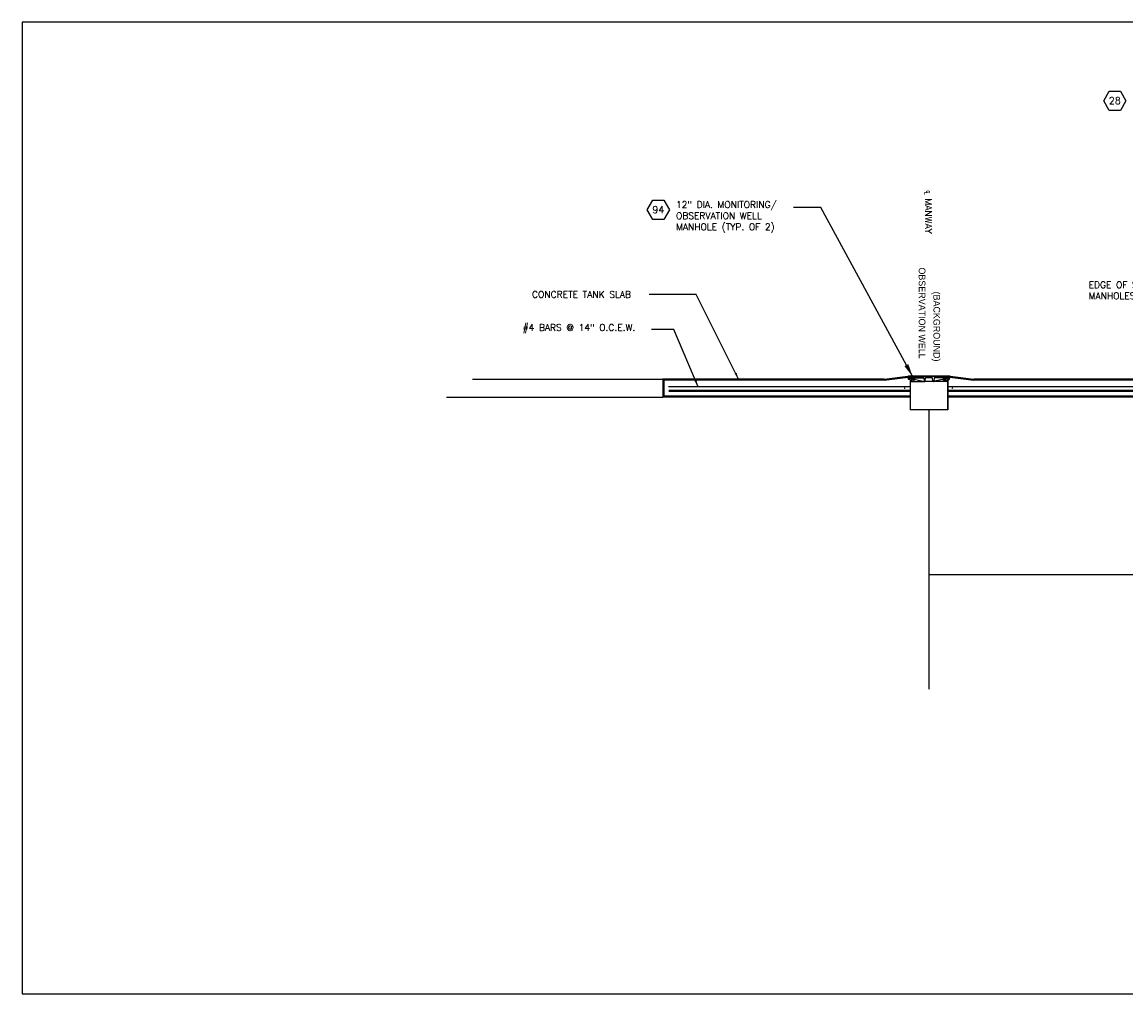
# Model space of a CAD drawing. Extents: x 2893 to 4079, y -406 to 622.
# Tile 16 of 53: x 2963 to 3336, y 294 to 622. Entities that reach past the tile are written whole.
import ezdxf
from ezdxf.enums import TextEntityAlignment as Align

# ---------------------------------------------------------------- set-up
doc = ezdxf.new("R2010")
doc.units = 0
doc.header["$MEASUREMENT"] = 0
doc.linetypes.add('HIDDEN', pattern=[0.375, 0.25, -0.125])
doc.linetypes.add('TANK-SLAB$0$DASHED', pattern=[0.75, 0.5, -0.25])
doc.layers.get('0').update_dxf_attribs({"linetype": 'CONTINUOUS'})
for name, color, linetype in [('FREEZE-OUTLINE-TITLES', 60, 'CONTINUOUS'), ('HATCH-CONCRETE', 2, 'CONTINUOUS'), ('REBAR', 4, 'TANK-SLAB$0$DASHED'), ('TANK-MANHOLE', 2, 'CONTINUOUS'), ('TANK-SLAB', 6, 'CONTINUOUS'), ('TEXT', 3, 'CONTINUOUS')]:
    doc.layers.add(name, color=color, linetype=linetype)
doc.styles.add('SIMPFRAC', font='simpfrac')
doc.styles.add('SIMPLEX', font='simplex')
doc.styles.add('TANK-SLAB$0$SIMPLEX', font='simplex')
doc.dimstyles.new('DIM24', dxfattribs={"dimscale": 24, "dimtxt": 0.09375, "dimasz": 0.09375, "dimexe": 0.0625, "dimexo": 0.0625, "dimgap": 0.0625, "dimtad": 1, "dimdec": 4, "dimzin": 3, "dimdsep": 46, "dimlunit": 4, "dimtxsty": 'SIMPLEX', "dimcen": 0, "dimclrd": 3, "dimclre": 3, "dimclrt": 3, "dimadec": 0, "dimazin": 0, "dimtfac": 1, "dimtdec": 4, "dimtofl": 0, "dimtmove": 2, "dimatfit": 3, "dimfxl": 1, "dimfrac": 2, "dimtolj": 1, "dimtzin": 3, "dimarcsym": 0})
doc.dimstyles.new('DIM48', dxfattribs={"dimscale": 48, "dimtxt": 0.09375, "dimasz": 0.09375, "dimexe": 0.0625, "dimexo": 0.0625, "dimgap": 0.0625, "dimtad": 1, "dimdec": 4, "dimzin": 3, "dimdsep": 46, "dimlunit": 4, "dimtxsty": 'SIMPLEX', "dimcen": 0, "dimclrd": 3, "dimclre": 3, "dimclrt": 3, "dimadec": 0, "dimazin": 0, "dimtfac": 1, "dimtdec": 4, "dimtofl": 0, "dimtmove": 2, "dimatfit": 3, "dimfxl": 1, "dimfrac": 2, "dimtolj": 1, "dimtzin": 3, "dimarcsym": 0})

# ---------------------------------------------------------------- blocks, each defined once
blk = doc.blocks.new('TANK-SLAB$0$HEX')
at = {"color": 3}
blk.add_lwpolyline([(-0.058, 0.1), (-0.115, 0), (-0.058, -0.1), (0.058, -0.1), (0.115, 0), (0.058, 0.1)], close=True, dxfattribs=at)
at = {"color": 3, "style": 'TANK-SLAB$0$SIMPLEX'}
blk.add_attdef('D#', text='', height=0.08, dxfattribs=at).set_placement((0, 0), align=Align.MIDDLE)

msp = doc.modelspace()

# ---------------------------------------------------------------- hatches: boundary and pattern name
at = {"layer": 'TANK-MANHOLE'}
h = msp.add_hatch(dxfattribs=at)
h.set_pattern_fill('LINE', color=1, scale=4, angle=225, style=0)
h.set_pattern_definition([(315, (3887.60495, 373.92165), (-0.3535534, -0.3535534), [])])
h.paths.add_polyline_path([(3263.402, 502.38571), (3263.48397, 502.24401, 0.269129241), (3263.56586, 502.19678), (3263.61733, 502.19678), (3263.61733, 502.13426), (3263.7118, 502.13426), (3263.78265, 502.06341), (3263.78265, 501.85086), (3263.62561, 501.85086, -0.197143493), (3263.55977, 501.87787), (3263.45539, 501.98083, 0.197143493), (3263.38956, 502.00784), (3263.3895, 502.00784), (3263.05223, 502.00784, 0.001531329), (3263.05184, 502.00784), (3262.70308, 502.00784, -0.315060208), (3262.52694, 502.13106), (3262.45733, 502.32181), (3262.45177, 502.38571)])

# ---------------------------------------------------------------- linework, layer by layer
for p, q in [((3269.21307, 491.16768), (3269.21307, 397.01641)), ((3269.21307, 435.67778), (3725.03202, 435.67778))]:
    msp.add_line(p, q)
at = {"layer": 'FREEZE-OUTLINE-TITLES', "color": 60, "linetype": 'Continuous'}
msp.add_lwpolyline([(4079.29486, 621.90712), (2963.29486, 621.90712), (2963.29486, 294.21628), (4079.29486, 294.21628)], close=True, dxfattribs=at)
at = {"layer": 'HATCH-CONCRETE', "color": 2}
for p, q in [((3179.44301, 501.47879), (3179.44301, 495.47879)), ((3179.75551, 501.16629), (3179.75551, 495.79129))]:
    msp.add_line(p, q, dxfattribs=at)
at = {"layer": 'REBAR', "linetype": 'HIDDEN', "const_width": 0.5}
for points in [[(3262.86715, 498.97139), (3181.30081, 498.97139)], [(3395.61871, 498.97139), (3275.55898, 498.97139)]]:
    msp.add_lwpolyline(points, dxfattribs=at)
at = {"layer": 'REBAR', "const_width": 0.75}
for points in [[(3262.86715, 497.53689), (3181.3606, 497.53689)], [(3395.61871, 497.53689), (3275.55898, 497.53689)]]:
    msp.add_lwpolyline(points, dxfattribs=at)
at = {"layer": 'REBAR', "const_width": 0.25}
for points in [[(3260.88201, 498.47139, 1), (3261.13201, 498.47139, 1)], [(3277.01894, 498.47139, 1), (3277.26894, 498.47139, 1)]]:
    msp.add_lwpolyline(points, format="xyb", close=True, dxfattribs=at)
at = {"layer": 'TANK-MANHOLE', "color": 1, "linetype": 'Continuous'}
for p, q in [((3276.11887, 502.47879), (3262.24674, 502.47879)), ((3262.45177, 502.38571), (3263.402, 502.38571)), ((3262.45733, 502.32181), (3262.45177, 502.38571)), ((3262.52694, 502.13106), (3262.45733, 502.32181)), ((3262.70308, 502.00784), (3263.38956, 502.00784)), ((3262.91438, 501.23543), (3262.86715, 501.23543)), ((3262.86715, 501.23543), (3262.86715, 491.16768)), ((3262.91438, 501.2521), (3262.91438, 491.16768)), ((3263.12971, 502.00784), (3263.05192, 502.00784)), ((3263.09637, 500.7492), (3267.7527, 500.7492)), ((3263.402, 502.38571), (3269.21307, 502.38571)), ((3263.55977, 501.87787), (3263.45539, 501.98083)), ((3263.61733, 502.19678), (3263.61733, 502.13426)), ((3263.61733, 502.19678), (3263.61733, 502.13426)), ((3264.30917, 502.13426), (3263.61733, 502.13426)), ((3264.30917, 502.13426), (3263.61733, 502.13426)), ((3263.62561, 501.85086), (3263.96325, 501.85086)), ((3263.6729, 502.38571), (3263.72708, 502.41627)), ((3263.6729, 502.19678), (3263.6729, 502.38571)), ((3264.25499, 502.19678), (3263.6729, 502.19678)), ((3263.78265, 502.06341), (3263.7118, 502.13426)), ((3263.78265, 502.06341), (3263.7118, 502.13426)), ((3264.20081, 502.41627), (3263.72708, 502.41627)), ((3264.14524, 502.06341), (3263.78265, 502.06341)), ((3264.14524, 502.06341), (3263.78265, 502.06341)), ((3263.78265, 502.06341), (3263.78265, 501.85086)), ((3263.78265, 502.06341), (3263.78265, 501.85086)), ((3263.80627, 502.19678), (3263.80627, 501.18958)), ((3264.12162, 501.18958), (3263.80627, 501.18958)), ((3263.80627, 501.18958), (3263.86878, 501.12707)), ((3263.81877, 502.19678), (3263.81877, 502.38571)), ((3264.05772, 501.12707), (3263.86878, 501.12707)), ((3263.96325, 502.22456), (3263.96325, 502.13148)), ((3264.30229, 501.85086), (3263.96325, 501.85086)), ((3264.12162, 501.18958), (3264.05772, 501.12707)), ((3264.10356, 501.85086), (3264.1244, 501.60774)), ((3264.10912, 502.19678), (3264.10912, 502.38571)), ((3264.12162, 502.19678), (3264.12162, 501.18958)), ((3264.21609, 502.13426), (3264.14524, 502.06341)), ((3264.21609, 502.13426), (3264.14524, 502.06341)), ((3264.14524, 502.06341), (3264.14524, 501.85086)), ((3264.14524, 502.06341), (3264.14524, 501.85086)), ((3264.25499, 502.38571), (3264.20081, 502.41627)), ((3264.22582, 501.49521), (3267.74669, 500.75115)), ((3264.25499, 502.19678), (3264.25499, 502.38571)), ((3264.36253, 502.19678), (3264.25499, 502.19678)), ((3264.30917, 502.19678), (3264.30917, 502.13426)), ((3264.30917, 502.19678), (3264.30917, 502.13426)), ((3264.36858, 501.87832), (3264.47065, 501.98038)), ((3264.44368, 502.24358), (3264.52589, 502.38571)), ((3264.53694, 502.00784), (3267.25233, 502.00784)), ((3267.50092, 501.78436), (3267.59646, 500.88887)), ((3270.6743, 500.7492), (3267.75183, 500.7492)), ((3267.93437, 500.88745), (3268.03005, 501.78436)), ((3270.14749, 502.00784), (3268.27864, 502.00784)), ((3275.97297, 502.38571), (3269.21307, 502.38571)), ((3275.97297, 502.38571), (3269.21307, 502.38571)), ((3270.49187, 500.88647), (3270.39608, 501.78436)), ((3275.32976, 500.7492), (3270.67494, 500.7492)), ((3274.20032, 501.49521), (3270.67959, 500.75018)), ((3270.92521, 501.78436), (3270.82967, 500.88887)), ((3273.8878, 502.00784), (3271.1738, 502.00784)), ((3273.98072, 502.24418), (3273.90024, 502.38571)), ((3274.05801, 501.87787), (3273.95364, 501.98083)), ((3274.86077, 502.19678), (3274.06222, 502.19678)), ((3274.11557, 502.19678), (3274.11557, 502.13426)), ((3274.11557, 502.13426), (3274.80741, 502.13426)), ((3274.80053, 501.85086), (3274.12385, 501.85086)), ((3274.17114, 502.38571), (3274.22532, 502.41627)), ((3274.17114, 502.19678), (3274.17114, 502.38571)), ((3274.21004, 502.13426), (3274.28089, 502.06341)), ((3274.22532, 502.41627), (3274.69905, 502.41627)), ((3274.28089, 502.06341), (3274.28089, 501.85086)), ((3274.28089, 502.06341), (3274.64348, 502.06341)), ((3274.32257, 501.85086), (3274.30173, 501.60774)), ((3274.30451, 502.19678), (3274.30451, 501.18958)), ((3274.30451, 501.18958), (3274.61848, 501.18958)), ((3274.30451, 501.18958), (3274.36702, 501.12707)), ((3274.31701, 502.19678), (3274.31701, 502.38571)), ((3274.36702, 501.12707), (3274.55596, 501.12707)), ((3274.61848, 501.18958), (3274.55596, 501.12707)), ((3274.60736, 502.19678), (3274.60736, 502.38571)), ((3274.61848, 502.19678), (3274.61848, 501.18958)), ((3274.64348, 502.06341), (3274.71294, 502.13426)), ((3274.64348, 502.06341), (3274.64348, 501.85086)), ((3274.75184, 502.38571), (3274.69905, 502.41627)), ((3274.75184, 502.19678), (3274.75184, 502.38571)), ((3274.80741, 502.19678), (3274.80741, 502.13426)), ((3274.86682, 501.87832), (3274.96889, 501.98038)), ((3274.86715, 501.87864), (3274.96856, 501.98005)), ((3274.94192, 502.24358), (3275.02413, 502.38571)), ((3275.72167, 502.00784), (3275.03518, 502.00784)), ((3275.51036, 501.2521), (3275.51036, 491.16768)), ((3275.51036, 501.23543), (3275.55898, 501.23543)), ((3275.55898, 501.23543), (3275.55898, 491.16768)), ((3275.8978, 502.13106), (3275.96742, 502.32181)), ((3275.96742, 502.32181), (3275.97297, 502.38571)), ((3275.55898, 491.16768), (3262.86715, 491.16768))]:
    msp.add_line(p, q, dxfattribs=at)
for points in [[(3262.98525, 501.19494, 0.389385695), (3262.92298, 501.2521), (3262.86854, 501.2521), (3262.86296, 501.35248, 0.398053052), (3262.76936, 501.44103), (3262.42667, 501.44103, -0.349333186), (3262.30486, 501.53797), (3262.08807, 502.47879), (3262.24674, 502.47879, -0.348853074), (3262.3685, 502.38207), (3262.51179, 501.76503, 0.348853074), (3262.60311, 501.69248), (3262.8866, 501.69248, 0.399535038), (3262.981, 501.78151), (3262.9894, 501.9481, -0.399535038), (3263.05184, 502.00784), (3263.13118, 502.00784, -0.399230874), (3263.19359, 501.94855), (3263.21307, 501.57023), (3263.7118, 501.57023), (3263.83266, 501.44798), (3263.83266, 501.19236), (3263.31155, 501.19236, 0.39889653), (3263.18673, 501.07393), (3263.17275, 500.80841, -0.39889653), (3263.11034, 500.7492), (3263.08083, 500.7492, -0.389385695), (3263.01856, 500.80636)], [(3264.42999, 501.37069), (3264.43976, 501.57023), (3264.22443, 501.57023), (3264.10217, 501.44798), (3264.10217, 501.19236), (3264.24271, 501.19236, 0.399958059)], [(3273.99614, 501.37069), (3273.98638, 501.57023), (3274.20171, 501.57023), (3274.32396, 501.44798), (3274.32396, 501.19236), (3274.18342, 501.19236, -0.399958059)], [(3275.44088, 501.19494, -0.389385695), (3275.50315, 501.2521), (3275.5576, 501.2521), (3275.56317, 501.35248, -0.398053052), (3275.65678, 501.44103), (3275.99947, 501.44103, 0.349333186), (3276.12128, 501.53797), (3276.33807, 502.47879), (3276.1794, 502.47879, 0.348853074), (3276.05764, 502.38207), (3275.91434, 501.76503, -0.348853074), (3275.82302, 501.69248), (3275.53954, 501.69248, -0.399535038), (3275.44513, 501.78151), (3275.43673, 501.9481, 0.399535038), (3275.37429, 502.00784), (3275.29496, 502.00784, 0.399230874), (3275.23254, 501.94855), (3275.21307, 501.57023), (3274.71433, 501.57023), (3274.59347, 501.44798), (3274.59347, 501.19236), (3275.11458, 501.19236, -0.39889653), (3275.23941, 501.07393), (3275.25338, 500.80841, 0.39889653), (3275.31579, 500.7492), (3275.3453, 500.7492, 0.389385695), (3275.40758, 500.80636)]]:
    msp.add_lwpolyline(points, format="xyb", close=True, dxfattribs=at)
msp.add_lwpolyline([(3263.6729, 502.19678), (3263.56536, 502.19678, -0.267731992), (3263.48397, 502.24401), (3263.402, 502.38571)], format="xyb", dxfattribs=at)
for centre in [(3263.77154, 502.16065), (3264.15635, 502.16065), (3274.26978, 502.16065), (3274.6546, 502.16065)]:
    msp.add_circle(centre, 0.03473, dxfattribs=at)
for centre, radius, start, end in [((3262.70308, 502.19534), 0.1875, 200.0497379, 270), ((3262.73517, 501.85086), 0.18755, 118.2720361, 180), ((3262.73517, 501.85086), 0.18755, 180, 236.4271016), ((3262.79908, 501.85086), 0.18755, 0, 56.4271016), ((3262.79908, 501.85086), 0.18755, 303.5728984, 0), ((3263.38956, 501.91409), 0.09375, 45.3900984, 90), ((3263.62561, 501.94461), 0.09375, 225.3900984, 270), ((3263.74514, 502.27874), 0.12781, 55.6196553, 124.3803447), ((3263.96325, 501.92726), 0.48067, 72.5076755, 107.4923245), ((3264.18136, 502.27874), 0.12781, 55.6196553, 124.3803447), ((3264.24943, 501.61886), 0.12503, 184.4473849, 259.0661832), ((3264.30229, 501.94461), 0.09375, 270, 315), ((3264.36253, 502.29053), 0.09375, 270, 329.9535533), ((3264.53694, 501.91409), 0.09375, 90, 135), ((3267.25233, 501.75784), 0.25, 6.0896954, 90), ((3267.75183, 500.90545), 0.15625, 186.0896954, 270), ((3267.77687, 501.00064), 0.25145, 259.1264796, 270), ((3267.779, 500.90402), 0.15625, 258.0672957, 353.9103046), ((3268.27864, 501.75784), 0.25, 90, 173.9103046), ((3270.14749, 501.75784), 0.25, 6.0896954, 90), ((3270.64724, 500.90304), 0.15625, 186.0896954, 281.9483055), ((3270.65258, 501.00064), 0.25145, 270, 280.8735204), ((3270.6743, 500.90545), 0.15625, 270, 353.9103046), ((3271.1738, 501.75784), 0.25, 90, 173.9103046), ((3273.8878, 501.91409), 0.09375, 45.3900984, 90), ((3274.06222, 502.29053), 0.09375, 209.6239789, 270), ((3274.12385, 501.94461), 0.09375, 225.3900984, 270), ((3274.24338, 502.27874), 0.12781, 55.6196553, 124.3803447), ((3274.17531, 501.61886), 0.12503, 280.9338168, 355.5526151), ((3274.46149, 501.92726), 0.48067, 72.5076755, 107.4923245), ((3274.6796, 502.27874), 0.12781, 55.6196553, 124.3803447), ((3274.80053, 501.94461), 0.09375, 270, 314.9997287), ((3274.86077, 502.29053), 0.09375, 270, 329.9535533), ((3275.03518, 501.91409), 0.09375, 90, 134.9997287), ((3275.62706, 501.85086), 0.18755, 123.5728984, 180), ((3275.62706, 501.85086), 0.18755, 180, 236.4271016), ((3275.72167, 502.19534), 0.1875, 270, 339.949752), ((3275.68957, 501.85086), 0.18755, 0, 61.7279639), ((3275.68957, 501.85086), 0.18755, 303.5728984, 0)]:
    msp.add_arc(centre, radius, start, end, dxfattribs=at)
at = {"layer": 'TANK-SLAB', "color": 253, "linetype": 'Continuous'}
for p, q in [((3115.24318, 501.47879), (3179.44301, 501.47879)), ((3106.47897, 495.47879), (3179.44301, 495.47879))]:
    msp.add_line(p, q, dxfattribs=at)
at = {"layer": 'TANK-SLAB', "color": 2, "linetype": 'Continuous'}
for p, q in [((3254.08807, 501.47879), (3179.44301, 501.47879)), ((3254.10752, 501.16629), (3179.75551, 501.16629)), ((3254.08753, 501.47872), (3262.08807, 502.47879)), ((3254.10699, 501.16622), (3262.1586, 502.17268)), ((3276.26709, 502.17273), (3284.31893, 501.16625)), ((3276.33807, 502.47879), (3284.33807, 501.47879)), ((3388.12463, 501.16629), (3284.31861, 501.16629)), ((3388.10518, 501.47879), (3284.33807, 501.47879)), ((3262.86715, 495.47879), (3179.44301, 495.47879)), ((3262.86715, 495.79129), (3179.75551, 495.79129)), ((3396.86939, 495.79129), (3275.55898, 495.79129)), ((3396.86939, 495.47879), (3275.55898, 495.47879))]:
    msp.add_line(p, q, dxfattribs=at)

# ---------------------------------------------------------------- block references
at = {"layer": 'TEXT'}
ref = msp.add_blockref('TANK-SLAB$0$HEX', (3331.89646, 595.3876), dxfattribs=dict(at, xscale=-32.48674340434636, yscale=32.48674340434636, zscale=32.48674340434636))
ref.add_attrib('D#', '28', dxfattribs={"layer": '0', "height": 2.3625, "style": 'TANK-SLAB$0$SIMPLEX'}).set_placement((3331.89646, 595.3876), align=Align.MIDDLE)
ref = msp.add_blockref('TANK-SLAB$0$HEX', (3177.93803, 558.62009), dxfattribs=dict(at, xscale=-32.48674340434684, yscale=32.48674340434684, zscale=32.48674340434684))
ref.add_attrib('D#', '94', dxfattribs={"layer": '0', "height": 2.3625, "style": 'TANK-SLAB$0$SIMPLEX'}).set_placement((3177.93803, 558.62009), align=Align.MIDDLE)

# ---------------------------------------------------------------- texts
at = {"layer": 'TEXT', "linetype": 'Continuous', "style": 'SIMPFRAC'}
for s, p in [('OBSERVATION WELL', (3265.7682, 539.16856, 48)), ('(BACKGROUND)', (3270.71846, 531.0257, 48))]:
    msp.add_text(s, height=2.25, rotation=270, dxfattribs=at).set_placement(p)
at = {"layer": 'TEXT', "insert": (3267.67531, 550.50327, 48), "char_height": 2.25, "width": 19.5190601, "attachment_point": 9, "rotation": 270, "style": 'SIMPLEX'}
msp.add_mtext('℄ MANWAY', dxfattribs=at)
at = {"layer": 'TEXT', "char_height": 2.25, "attachment_point": 1, "style": 'SIMPLEX'}
for s, insert, width in [('12" DIA. MONITORING/\\POBSERVATION WELL MANHOLE (TYP. OF 2)', (3183.8702, 561.47489), 38.4228399), ('EDGE OF SLOPE AWAY FROM MANHOLES (SEE DTLS.)', (3323.04821, 534.43587), 52.9500821), ('CONCRETE TANK SLAB', (3135.31691, 531.21029, 48), 38.4228399), ('#4 BARS @ 14" O.C.E.W.', (3132.13361, 520.04529, 48), 43.9472817)]:
    msp.add_mtext(s, dxfattribs=dict(at, insert=insert, width=width))

# ---------------------------------------------------------------- leaders
at = {"layer": 'TEXT'}
msp.add_leader([(3263.74514, 502.27874), (3232.73095, 559.37211), (3223.47217, 559.37211)], dimstyle='DIM48', override={"dimgap": 0.0625, "dimtad": 0}, dxfattribs=at)
for points in [[(3205.00816, 501.47879, 48), (3190.68018, 530.00944, 48), (3174.84957, 530.00944, 48)], [(3191.33309, 498.97139, 48), (3183.10394, 518.28636, 48), (3175.62375, 518.28636, 48)]]:
    msp.add_leader(points, dimstyle='DIM24', dxfattribs=at)

doc.saveas('drawing.dxf')
